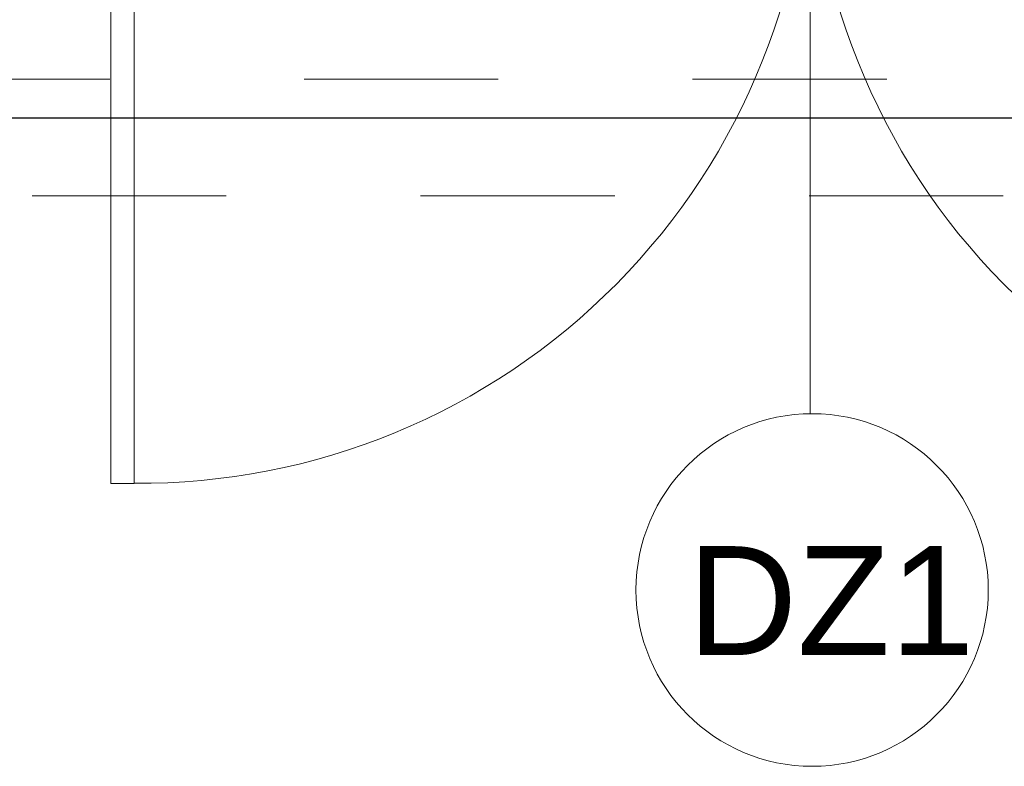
# Model space of a CAD drawing. Header units: metres. Extents: x 10441 to 19716, y -6570 to 1447.
# Tile 73 of 136: x 16816 to 16943, y -4378 to -4282. Entities that reach past the tile are written whole.
import ezdxf
from ezdxf.enums import TextEntityAlignment as Align

# ---------------------------------------------------------------- set-up
doc = ezdxf.new("R2010")
doc.units = ezdxf.units.M
doc.header["$MEASUREMENT"] = 0
doc.linetypes.add('8', pattern=[0.5, 0.25, -0.25])
for name, color, linetype, lineweight in [('#elektryczne', 8, 'Continuous', 20), ('A_DRZWI', 8, 'Continuous', 5), ('A_OZACZENIE DRZWI', 8, 'Continuous', 13), ('A_OZNACZENIA OKIEN', 8, 'Continuous', 13), ('A_STAL CIENKIE', 8, 'Continuous', 0), ('A_WYMIARY WEWNETRZNE', 8, 'Continuous', 18), ('EB_CCTV', 4, 'Continuous', 5)]:
    doc.layers.add(name, color=color, linetype=linetype, lineweight=lineweight)
doc.styles.add('ARIAL', font='arial.ttf')
doc.styles.add('m1_romans', font='romans.shx', dxfattribs={"width": 0.8})

# ---------------------------------------------------------------- blocks, each defined once
blk = doc.blocks.new('podkład')
at = {"layer": 'A_DRZWI', "color": 8, "ltscale": 2}
blk.add_lwpolyline([(12645.75, -2096.7), (12648.75, -2096.7), (12648.75, -2008.7), (12645.75, -2008.7)], close=True, dxfattribs=at)
for centre, start, end in [((12649.45, -2010.35), 269.5362, 1.0989), ((12822.05, -2010.35), 178.9011, 270.4638)]:
    blk.add_arc(centre, 86.32, start, end, dxfattribs=at)
at = {"layer": 'A_STAL CIENKIE', "color": 8, "linetype": '8', "ltscale": 100}
for p, q in [((10470.62, -2044.7), (13910.62, -2044.7)), ((13910.62, -2059.7), (10470.62, -2059.7))]:
    blk.add_line(p, q, dxfattribs=at)
at = {"layer": 'A_WYMIARY WEWNETRZNE', "color": 8, "linetype": 'Continuous'}
blk.add_line((12735.75, -1965.94), (12735.75, -2087.72), dxfattribs=at)
blk.add_circle((12736.02, -2110.39), 22.67, dxfattribs=at)
at = {"layer": 'A_OZACZENIE DRZWI', "color": 8, "ltscale": 0.1, "style": 'm1_romans', "width": 0.8}
for rotation, p in [(98.4861, (12735.07, -773.13)), (360, (12573.8, -1012.7)), (90, (11565.29, -1150.14)), (90, (11872.29, -1150.14)), (90, (12230.03, -1245.64)), (90, (12385.87, -1249.44)), (90, (11565.29, -1370.89)), (90, (11872.29, -1370.89)), (90, (12230.03, -1370.89)), (90, (12389.3, -1370.89)), (90, (11748.79, -1556.15)), (90, (11986.6, -1556.15)), (90, (12389.3, -1556.15)), (360, (12235.05, -1664.2)), (360, (12235.05, -1880.2)), (90, (11745.78, -2001.94))]:
    blk.add_attdef('SZEROKOSC', text='', height=10, rotation=rotation, dxfattribs=at).set_placement(p, align=Align.BOTTOM_CENTER)
for rotation, p in [(98.4861, (12738.56, -773.47)), (360, (12572.95, -1016.09)), (90, (11568.68, -1150.99)), (90, (11875.68, -1150.99)), (90, (12233.42, -1246.49)), (90, (12389.27, -1250.29)), (90, (11568.68, -1371.74)), (90, (11875.68, -1371.74)), (90, (12233.42, -1371.74)), (90, (12392.69, -1371.74)), (90, (11752.19, -1557)), (90, (11990, -1557)), (90, (12392.69, -1557)), (360, (12234.2, -1667.59)), (360, (12234.2, -1883.59)), (90, (11749.18, -2002.79))]:
    blk.add_attdef('WYSOKOSC', text='', height=10, rotation=rotation, dxfattribs=at).set_placement(p, align=Align.TOP_CENTER)
at = {"layer": 'A_OZNACZENIA OKIEN', "color": 8, "linetype": 'Continuous', "lineweight": 18, "style": 'ARIAL'}
blk.add_text('DZ1', height=14, dxfattribs=at).set_placement((12719.98, -2118.75))
at = {"layer": 'A_OZNACZENIA OKIEN', "color": 8, "ltscale": 0.1, "style": 'm1_romans', "width": 0.8}
for rotation, p in [(278.8676, (13403.28, -587.56)), (278.8676, (13013.44, -645.27)), (278.8676, (12475.3, -724.92)), (278.8676, (12253.72, -757.72)), (0, (14011.09, -903.42)), (278.8676, (11051.11, -935.72)), (278.8676, (10670.26, -992.09)), (0, (14011.09, -1578.09)), (90, (10823, -2081.55)), (90, (11208, -2081.55)), (90, (11974, -2081.55)), (90, (13179.19, -2081.55)), (90, (13543.19, -2081.55))]:
    blk.add_attdef('WYSOKOSC', text='', height=10, rotation=rotation, dxfattribs=at).set_placement(p, align=Align.TOP_CENTER)
for rotation, p in [(278.8676, (13373.71, -593.04)), (278.8676, (12983.87, -650.74)), (278.8676, (12445.73, -730.4)), (278.8676, (12224.15, -763.19)), (0, (14017.48, -900.03)), (278.8676, (11021.54, -941.2)), (278.8676, (10640.69, -997.57)), (0, (14017.48, -1574.7)), (90, (10819.6, -2080.7)), (90, (11204.6, -2080.7)), (90, (11970.6, -2080.7)), (90, (13175.8, -2080.7)), (90, (13539.8, -2080.7))]:
    blk.add_attdef('SZEROKOSC', text='', height=10, rotation=rotation, dxfattribs=at).set_placement(p, align=Align.BOTTOM_CENTER)

msp = doc.modelspace()

# ---------------------------------------------------------------- linework, layer by layer
at = {"layer": 'EB_CCTV', "color": 4, "linetype": 'Continuous', "lineweight": 30}
msp.add_lwpolyline([(17074.75, -4294.48), (16024.75, -4294.48)], dxfattribs=at)

# ---------------------------------------------------------------- block references
at = {"layer": '#elektryczne', "color": 8, "linetype": 'Continuous', "lineweight": 18}
msp.add_blockref('podkład', (4182.37, -2244.78), dxfattribs=at)

doc.saveas('drawing.dxf')
